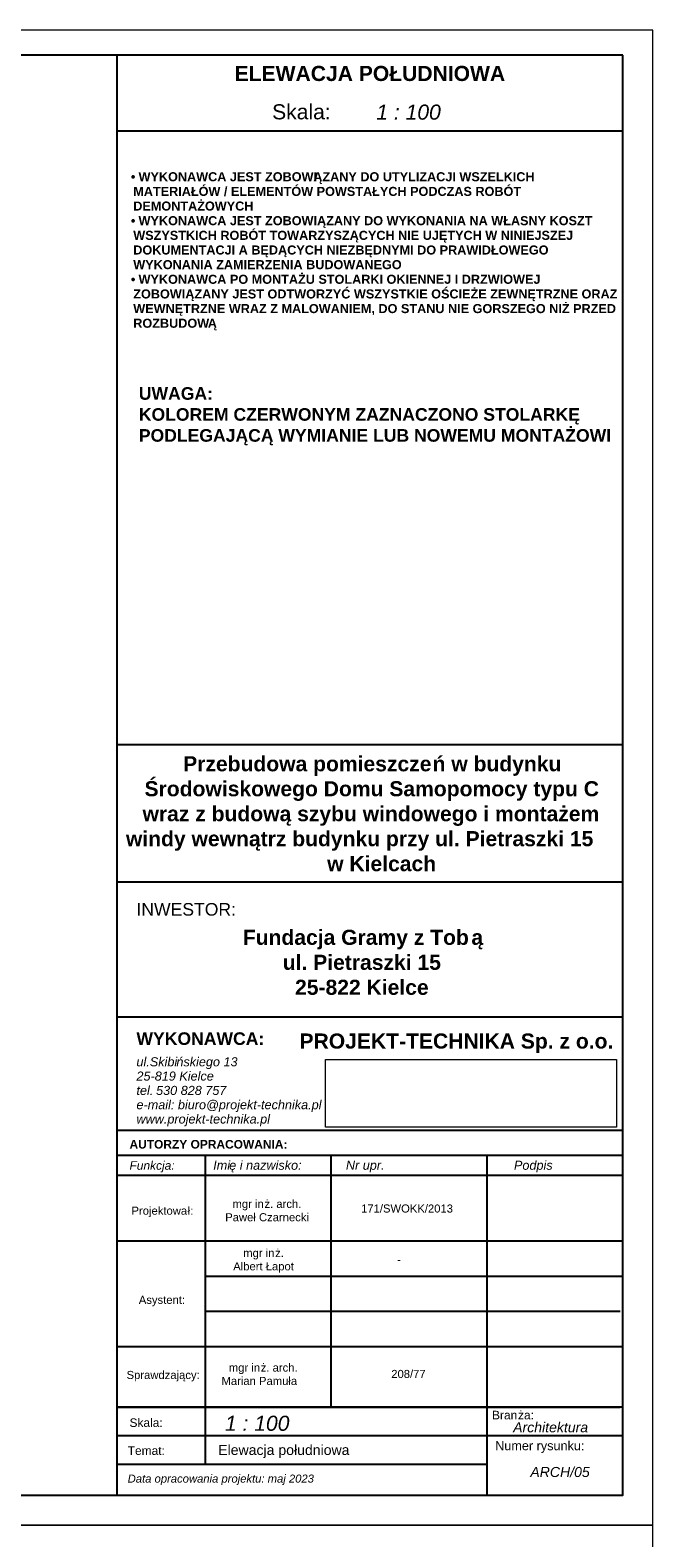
# Model space of a CAD drawing. Header units: millimetres. Extents: x 26456 to 42202, y 436 to 12316.
# Tile 36 of 36: x 40964 to 42202, y 9321 to 12316. Entities that reach past the tile are written whole.
import ezdxf

# ---------------------------------------------------------------- set-up
doc = ezdxf.new("R2010")
doc.units = ezdxf.units.MM
doc.layers.add('G-ANNO-TTLB', color=6, linetype='Continuous', lineweight=9)
doc.layers.add('G-ANNO-TTLB-MEDM', color=33, linetype='Continuous', lineweight=25)
doc.styles.add('Arial_10', font='arial.ttf', dxfattribs={"height": 0.25})
doc.styles.add('Arial_11', font='arial.ttf', dxfattribs={"height": 0.3})
doc.styles.add('Arial_12', font='arial.ttf', dxfattribs={"height": 0.2})
doc.styles.add('Arial_7', font='arial.ttf', dxfattribs={"height": 0.16})
doc.styles.add('Arial_8', font='arial.ttf', dxfattribs={"height": 0.18})
doc.styles.add('Arial_9', font='arial.ttf', dxfattribs={"height": 0.17})
doc.styles.add('Arial_B', font='arialbd.ttf', dxfattribs={"height": 0.3})
doc.styles.add('Arial_B_1', font='arialbd.ttf', dxfattribs={"height": 0.25})
doc.styles.add('Arial_B_2', font='arialbd.ttf', dxfattribs={"height": 0.17})
doc.styles.add('Arial_B_3', font='arialbd.ttf', dxfattribs={"height": 0.18})
doc.styles.add('Arial_I', font='ariali.ttf', dxfattribs={"height": 0.18})
doc.styles.add('Arial_I_1', font='ariali.ttf', dxfattribs={"height": 0.17})
doc.styles.add('Arial_I_2', font='ariali.ttf', dxfattribs={"height": 0.3})
doc.styles.add('Arial_I_3', font='ariali.ttf', dxfattribs={"height": 0.2})
doc.styles.add('Arial_I_4', font='ariali.ttf', dxfattribs={"height": 0.16})
picture_1 = doc.add_image_def('image1.jpg', size_in_pixel=(2192, 508))

msp = doc.modelspace()

# ---------------------------------------------------------------- linework, layer by layer
at = {"layer": 'G-ANNO-TTLB'}
msp.add_lwpolyline([(42202.1, 9346.5), (35202.1, 9346.5), (35202.1, 6376.5), (42202.1, 6376.5)], close=True, dxfattribs=at)
at = {"layer": 'G-ANNO-TTLB-MEDM'}
for p, q in [((41137.1, 9406.5), (41137.1, 12266.5)), ((41137.1, 12116.5), (42142.1, 12116.5)), ((41137.1, 10897.6), (42142.1, 10897.6)), ((41137.1, 10624.4), (42142.1, 10624.4)), ((41137.1, 10356.8), (42142.1, 10356.8)), ((41137.1, 10131.4), (42142.1, 10131.4)), ((41137.1, 10081.4), (42142.1, 10081.4)), ((41562, 10081.4), (41562, 9581.4)), ((41872, 10081.4), (41872, 9581.4)), ((42142.1, 10041.4), (41137.1, 10041.4)), ((41137.1, 9911.4), (42142.1, 9911.4)), ((41312.1, 9841.4), (42142.1, 9841.4)), ((42137.1, 9771.4), (41312.1, 9771.4)), ((41137.1, 9701.4), (42142.1, 9701.4)), ((42142.1, 9581.4), (41137.1, 9581.4)), ((41137.1, 9581.4), (42137.1, 9581.4)), ((41312.1, 9581.4), (41312.1, 9467.4)), ((41872, 9581.4), (41872, 9406.5)), ((42142.1, 9524.4), (41137.1, 9524.4)), ((41872, 9467.4), (41137.1, 9467.4))]:
    msp.add_line(p, q, dxfattribs=at)

# ---------------------------------------------------------------- texts
at = {"layer": 'G-ANNO-TTLB', "attachment_point": 1}
for s, insert, char_height, width, style in [('\\pxqc;ELEWACJA POŁUDNIOWA', (41137.1, 12245.5), 30, 1005, 'Arial_B'), (' 1 : 100', (41640.7, 12168.7), 30, 173.165, 'Arial_I_2'), ('\\fArial|b1|i0|c238|p34|;•', (41164.5, 12034.3), 18, 18.453, 'Arial_B_3'), ('MATERIAŁÓW / ELEMENTÓW POWSTAŁYCH PODCZAS ROBÓT ', (41169.2, 12005.2), 18, 924.346, 'Arial_B_3'), ('WYKONAWCA JEST ZOBOWI', (41179.7, 12034.3), 18, 420.886, 'Arial_B_3'), ('ĄZANY DO UTYLIZACJI WSZELKICH ', (41527, 12034.3), 18, 529.114, 'Arial_B_3'), ('DEMONTAŻOWYCH', (41169.2, 11976.1), 18, 284.599, 'Arial_B_3'), ('WYKONAWCA JEST ZOBOWIĄZANY DO WYKONANIA NA WŁASNY KOSZT ', (41179.7, 11947), 18, 1079.071, 'Arial_B_3'), ('\\fArial|b1|i0|c238|p34|;•', (41164.5, 11947), 18, 18.453, 'Arial_B_3'), ('WSZYSTKICH ROBÓT TOWARZYSZĄCYCH NIE UJĘTYCH W\xa0NINIEJSZEJ ', (41169.2, 11917.9), 18, 1045.4, 'Arial_B_3'), ('DOKUMENTACJI A BĘDĄCYCH NIEZBĘDNYMI DO PRAWIDŁOWEGO ', (41169.2, 11888.8), 18, 986.076, 'Arial_B_3'), ('WYKONANIA ZAMIERZENIA BUDOWANEGO', (41169.2, 11859.7), 18, 631.73, 'Arial_B_3'), ('WYKONAWCA PO MONTAŻU STOLARKI OKIENNEJ I DRZWIOWEJ ', (41179.7, 11830.6), 18, 954.008, 'Arial_B_3'), ('\\fArial|b1|i0|c238|p34|;•', (41164.5, 11830.6), 18, 18.453, 'Arial_B_3'), ('ZOBOWIĄZANY JEST ODTWORZYĆ WSZYSTKIE OŚCIEŻE ZEWNĘTRZNE ORAZ ', (41169.2, 11801.5), 18, 1151.223, 'Arial_B_3'), ('WEWNĘTRZNE WRAZ Z MALOWANIEM, DO STANU NIE GORSZEGO NIŻ PRZED ', (41169.2, 11772.4), 18, 1145.611, 'Arial_B_3'), ('ROZBUDOW', (41169.2, 11743.3), 18, 179.578, 'Arial_B_3'), ('\\fArial|b1|i0|c238|p34|;Ą', (41317.3, 11743.3), 18, 21.646, 'Arial_B_3'), ('Przebudowa pomieszcze', (41268.3, 10874.2), 30, 607.679, 'Arial_B'), ('ń w budynku', (41764.2, 10874.2), 30, 313.46, 'Arial_B'), ('Środowiskowego Domu Samopomocy typu C', (41191.6, 10824.6), 30, 1107.13, 'Arial_B'), ('wraz z budową szybu windowego i montażem', (41187.6, 10775), 30, 1116.751, 'Arial_B'), ('windy wewnątrz budynku przy ul. Pietraszki 15 ', (41154.6, 10725.4), 30, 1196.118, 'Arial_B'), ('w Kielcach', (41554.6, 10675.8), 30, 212.447, 'Arial_B'), ('INWESTOR:', (41175.5, 10582.5), 25, 242.11, 'Arial_10'), ('Fundacja Gramy z Tob', (41386.9, 10529.5), 30, 550.759, 'Arial_B'), ('\\fArial|b1|i0|c238|p34|;ą', (41841.4, 10529.5), 30, 28.861, 'Arial_B'), ('ul. Pietraszki 15', (41466.3, 10479.8), 30, 388.017, 'Arial_B'), ('25-822 Kielce', (41490.8, 10430.2), 30, 327.89, 'Arial_B'), ('WYKONAWCA:', (41175.5, 10325.7), 25, 303.84, 'Arial_B_1'), ('ul.Skibi', (41175.5, 10276.2), 18, 96.203, 'Arial_I'), ('ńskiego 13', (41254.9, 10276.2), 18, 145.907, 'Arial_I'), ('25-819 Kielce', (41175.5, 10247.8), 18, 183.586, 'Arial_I'), ('tel. ', (41175.5, 10219.3), 18, 47.3, 'Arial_I'), ('530 828 757', (41214.5, 10219.3), 18, 167.553, 'Arial_I'), ('e-mail: biuro@projekt-technika.pl', (41175.5, 10190.9), 18, 435.316, 'Arial_I'), ('www.projekt-technika.pl', (41175.5, 10162.5), 18, 313.46, 'Arial_I'), ('AUTORZY OPRACOWANIA:', (41161.7, 10111.8), 17, 395.232, 'Arial_B_2'), ('Funkcja:', (41161.7, 10069.7), 17, 113.84, 'Arial_I_1'), ('Imi', (41328.1, 10070.7), 18, 38.481, 'Arial_I'), ('ę i nazwisko:', (41359.9, 10070.7), 18, 169.958, 'Arial_I'), ('Nr upr.', (41591.9, 10070.7), 18, 90.591, 'Arial_I'), ('Podpis', (41926, 10070.7), 18, 92.194, 'Arial_I'), ('Skala:', (41161.7, 9558.8), 17, 80.97, 'Arial_9'), (' 1 : 100', (41339.8, 9564.1), 30, 173.165, 'Arial_I_2'), ('Bran', (41882.4, 9573.9), 17, 62.532, 'Arial_9'), ('ża:', (41934, 9573.9), 17, 38.481, 'Arial_9'), ('Architektura', (41924.4, 9551.1), 20, 185.19, 'Arial_I_3'), ('Temat:', (41158.1, 9503.3), 17, 91.392, 'Arial_9'), ('Numer rysunku:', (41888.6, 9513.6), 18, 208.439, 'Arial_8'), ('ARCH/05', (41958.6, 9462.3), 20, 145.907, 'Arial_I_3')]:
    msp.add_mtext(s, dxfattribs=dict(at, insert=insert, char_height=char_height, width=width, style=style))
at = {"layer": 'G-ANNO-TTLB', "attachment_point": 1, "bg_fill": 3, "box_fill_scale": 1.25, "bg_fill_color": 256, "bg_fill_true_color": 13158600, "bg_fill_transparency": 0}
for s, insert, char_height, width, style in [('Skala:', (41445.2, 12169.3), 30, 144.304, 'Arial_11'), ('PROJEKT-TECHNIKA Sp. z o.o.', (41499.6, 10323.4), 30, 765.612, 'Arial_B'), ('Projektowa', (41165.7, 9979.4), 16, 135.485, 'Arial_7'), ('mgr in', (41366.5, 9992.9), 16, 76.962, 'Arial_7'), ('171/SWOKK/2013', (41622.1, 9983.7), 16, 228.481, 'Arial_7'), ('mgr in', (41387.8, 9895.4), 16, 76.962, 'Arial_7'), ('\\fArial|b0|i0|c238|p34|;-', (41693.7, 9882.1), 16, 9.62, 'Arial_7'), ('Asystent:', (41180.2, 9802.3), 16, 114.641, 'Arial_7'), ('Data opracowania projektu: maj 2023', (41158.1, 9447.2), 16, 460.169, 'Arial_I_4')]:
    msp.add_mtext(s, dxfattribs=dict(at, insert=insert, char_height=char_height, width=width, style=style))
at = {"layer": 'G-ANNO-TTLB', "color": 1, "insert": (41180.2, 11607.3), "char_height": 25, "width": 954.719, "attachment_point": 1, "style": 'Arial_B_3'}
msp.add_mtext('UWAGA:\\PKOLOREM CZERWONYM ZAZNACZONO STOLARKĘ PODLEGAJĄCĄ WYMIANIE LUB NOWEMU MONTAŻOWI', dxfattribs=at)

# ---------------------------------------------------------------- next in the draw order: texts
at = {"layer": 'G-ANNO-TTLB', "attachment_point": 1, "bg_fill": 3, "box_fill_scale": 1.25, "bg_fill_color": 256, "bg_fill_true_color": 13158600, "bg_fill_transparency": 0}
for s, insert, char_height, width, style in [('ł:', (41277.4, 9979.4), 16, 14.43, 'Arial_7'), ('ż. arch.', (41430, 9992.9), 16, 91.392, 'Arial_7'), ('ż.', (41451.3, 9895.4), 16, 21.646, 'Arial_7'), ('Elewacja południowa', (41338.1, 9506.1), 20, 464.592, 'Arial_12')]:
    msp.add_mtext(s, dxfattribs=dict(at, insert=insert, char_height=char_height, width=width, style=style))

# ---------------------------------------------------------------- next in the draw order: pictures from other files: only their frames are drawn
at = {"layer": 'G-ANNO-TTLB', "color": 7, "true_color": 0xffffff}
image = msp.add_image(picture_1, insert=(41551.2, 10137.5), size_in_units=(578.6, 134.1), dxfattribs=at)
image.dxf.flags = 7

# ---------------------------------------------------------------- next in the draw order: linework, layer by layer
at = {"layer": 'G-ANNO-TTLB-MEDM'}
msp.add_line((41312.1, 10081.4), (41312.1, 9581.4), dxfattribs=at)

# ---------------------------------------------------------------- next in the draw order: texts
at = {"layer": 'G-ANNO-TTLB', "char_height": 16, "attachment_point": 1, "style": 'Arial_7', "bg_fill": 3, "box_fill_scale": 1.25, "bg_fill_color": 256, "bg_fill_true_color": 13158600, "bg_fill_transparency": 0}
for s, insert, width in [('Paweł Czarnecki', (41352, 9966.4), 203.629), ('Albert Łapot', (41367.9, 9868.9), 146.709)]:
    msp.add_mtext(s, dxfattribs=dict(at, insert=insert, width=width))

# ---------------------------------------------------------------- next in the draw order: linework, layer by layer
at = {"layer": 'G-ANNO-TTLB'}
msp.add_lwpolyline([(42202.1, 12316.5), (35202.1, 12316.5), (35202.1, 9346.5), (42202.1, 9346.5)], close=True, dxfattribs=at)
at = {"layer": 'G-ANNO-TTLB-MEDM'}
msp.add_lwpolyline([(42142.1, 12266.5), (35262.1, 12266.5), (35262.1, 9406.5), (42142.1, 9406.5)], close=True, dxfattribs=at)

# ---------------------------------------------------------------- next in the draw order: texts
at = {"layer": 'G-ANNO-TTLB', "char_height": 16, "attachment_point": 1, "style": 'Arial_7', "bg_fill": 3, "box_fill_scale": 1.25, "bg_fill_color": 256, "bg_fill_true_color": 13158600, "bg_fill_transparency": 0}
for s, insert, width in [('Sprawdzający:', (41155.9, 9653.1), 114.641), ('mgr in', (41359.1, 9667.7), 76.962), ('\\pxqc;208/77', (41602, 9655.1), 228.481)]:
    msp.add_mtext(s, dxfattribs=dict(at, insert=insert, width=width))

# ---------------------------------------------------------------- next in the draw order: texts
at = {"layer": 'G-ANNO-TTLB', "insert": (41422.6, 9667.7), "char_height": 16, "width": 91.392, "attachment_point": 1, "style": 'Arial_7', "bg_fill": 3, "box_fill_scale": 1.25, "bg_fill_color": 256, "bg_fill_true_color": 13158600, "bg_fill_transparency": 0}
msp.add_mtext('ż. arch.', dxfattribs=at)

# ---------------------------------------------------------------- next in the draw order: texts
at = {"layer": 'G-ANNO-TTLB', "insert": (41344.6, 9641.2), "char_height": 16, "width": 203.629, "attachment_point": 1, "style": 'Arial_7', "bg_fill": 3, "box_fill_scale": 1.25, "bg_fill_color": 256, "bg_fill_true_color": 13158600, "bg_fill_transparency": 0}
msp.add_mtext('Marian Pamuła', dxfattribs=at)

doc.saveas('drawing.dxf')
